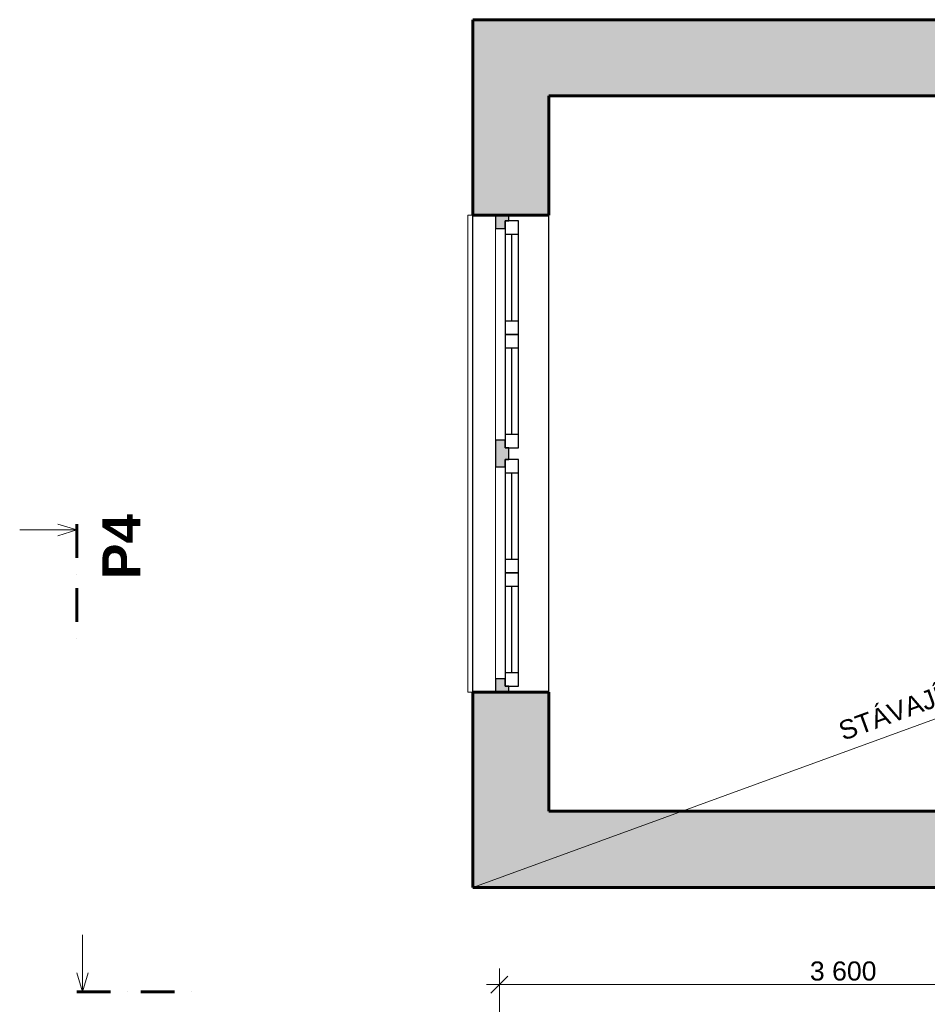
# Model space of a CAD drawing. Header units: millimetres. Extents: x 1793744 to 1819377, y -543298 to -528494.
# Tile 5 of 23: x 1798380 to 1803141, y -533656 to -528494. Entities that reach past the tile are written whole.
import ezdxf

# ---------------------------------------------------------------- set-up
doc = ezdxf.new("R2010")
doc.units = ezdxf.units.MM
doc.header["$MEASUREMENT"] = 0
doc.linetypes.add('ČÁRA ČERCHOVANÁ 3', pattern=[335.138881, 176.388884, -88.194442, 0, -70.555556])
for name, color, linetype in [('1 - ŘEZ HLAVNÍ.1', 7, 'Continuous'), ('2 - KÓTA NS.2D', 7, 'Continuous'), ('2 - TEXT HLAVNÍ UNIVERSÁL.2D', 7, 'Continuous'), ('2 - ČÁRA HLAVNÍ.2D', 7, 'Continuous'), ('4 - ZDIVO - STĚNY NOSNÉ.3D', 7, 'Continuous'), ('Otvory – Okna', 7, 'Continuous'), ('Výplně – Řezové', 7, 'Continuous')]:
    doc.layers.add(name, color=color, linetype=linetype)
doc.styles.add('GENEROVANÝ_STYL_1', font='Arial Bold.ttf')
doc.styles.add('GENEROVANÝ_STYL_2', font='Arial.ttf')
doc.dimstyles.new('GENEROVANÝ_STYL__1', dxfattribs={"dimtxt": 100, "dimasz": 85.5, "dimexe": 0.18, "dimexo": 450, "dimgap": 0, "dimtad": 1, "dimtih": 1, "dimtoh": 1, "dimdec": 0, "dimzin": 0, "dimdsep": 46, "dimtxsty": 'GENEROVANÝ_STYL_2', "dimblk": 'ARROWHEAD_6', "dimblk1": 'ARROWHEAD_6', "dimblk2": 'ARROWHEAD_6', "dimcen": 0.09, "dimclrd": 256, "dimclre": 256, "dimclrt": 256, "dimazin": 0, "dimtfac": 1, "dimtdec": 4, "dimtmove": 0, "dimatfit": 3, "dimfxl": 1, "dimtolj": 1, "dimtzin": 0, "dimarcsym": 0})

# ---------------------------------------------------------------- blocks, each defined once
blk = doc.blocks.new('Zeď_17', base_point=(1800756.5, -533044.2))
at = {"layer": 'Výplně – Řezové', "linetype": 'Continuous', "lineweight": 0, "true_color": 0x000000}
for points in [[(1800756.5, -533044.2), (1801156.5, -532644.2), (1800756.5, -532644.2)], [(1801156.5, -532644.2), (1800756.5, -533044.2), (1801156.5, -533044.2)], [(1804656.5, -532644.2), (1801156.5, -532644.2), (1801156.5, -533044.2), (1804656.5, -533044.2)]]:
    blk.add_hatch(color=18, dxfattribs=at).paths.add_polyline_path(points)
at = {"layer": '4 - ZDIVO - STĚNY NOSNÉ.3D', "color": 7, "linetype": 'Continuous', "lineweight": 60, "flags": 128}
for points in [[(1800756.5, -533044.2), (1800756.5, -532644.2)], [(1804656.5, -532644.2), (1801156.5, -532644.2)], [(1800756.5, -533044.2), (1804656.5, -533044.2)]]:
    blk.add_lwpolyline(points, dxfattribs=at)
blk = doc.blocks.new('Zeď_19', base_point=(1812546.5, -528494.2))
at = {"layer": 'Výplně – Řezové', "linetype": 'Continuous', "lineweight": 0, "true_color": 0x000000}
for points in [[(1800756.5, -528894.2), (1801156.5, -528894.2), (1800756.5, -528494.2)], [(1800756.5, -528494.2), (1801156.5, -528894.2), (1801156.5, -528494.2)], [(1801156.5, -528894.2), (1803656.5, -528894.2), (1803656.5, -528494.2), (1801156.5, -528494.2)]]:
    blk.add_hatch(color=18, dxfattribs=at).paths.add_polyline_path(points)
at = {"layer": '4 - ZDIVO - STĚNY NOSNÉ.3D', "color": 7, "linetype": 'Continuous', "lineweight": 60, "flags": 128}
for points in [[(1800756.5, -528494.2), (1800756.5, -528894.2)], [(1803656.5, -528494.2), (1800756.5, -528494.2)], [(1801156.5, -528894.2), (1803656.5, -528894.2)]]:
    blk.add_lwpolyline(points, dxfattribs=at)
blk = doc.blocks.new('Dvoukřídlé okno 27_2')
at = {"layer": 'Výplně – Řezové', "linetype": 'Continuous', "lineweight": 0, "true_color": 0xe6cefe}
for points in [[(-625, 0), (-625, -70), (-555, -70), (-555, -20), (-595, -20), (-595, 0)], [(625, -70), (625, 0), (595, 0), (595, -20), (555, -20), (555, -70)]]:
    blk.add_hatch(color=254, dxfattribs=at).paths.add_polyline_path(points)
at = {"layer": 'Otvory – Okna', "color": 7, "linetype": 'Continuous', "lineweight": 30}
for p, q in [((-625, 210), (625, 210)), ((-625, -190), (625, -190))]:
    blk.add_line(p, q, dxfattribs=at)
at = {"layer": 'Otvory – Okna', "color": 7, "linetype": 'Continuous', "lineweight": 60}
for p, q in [((-625, 0), (-625, 210)), ((-625, -70), (-625, 0)), ((-625, -70), (-625, 0)), ((-625, -190), (-625, -70))]:
    blk.add_line(p, q, dxfattribs=at)
at = {"layer": 'Otvory – Okna', "color": 181, "linetype": 'Continuous', "lineweight": 30, "true_color": 0x9e3eff}
for p, q in [((-625, 0), (-595, 0)), ((-595, 50), (-525, 50)), ((-595, -20), (-595, 50)), ((-595, 0), (-595, -20)), ((-525, 50), (-525, -20)), ((-525, 50), (-70, 50)), ((-525, 15), (-70, 15)), ((-70, -20), (-70, 50)), ((-70, 50), (0, 50)), ((0, 50), (0, -20)), ((0, 50), (70, 50)), ((0, -20), (0, 50)), ((70, 50), (70, -20)), ((70, 50), (525, 50)), ((70, 15), (525, 15)), ((525, -20), (525, 50)), ((525, 50), (595, 50)), ((595, 50), (595, -20)), ((595, -20), (595, 0)), ((595, 0), (625, 0)), ((-595, -20), (-555, -20)), ((-525, -20), (-595, -20)), ((-555, -20), (-555, -70)), ((-70, -20), (-525, -20)), ((0, -20), (-70, -20)), ((70, -20), (0, -20)), ((525, -20), (70, -20)), ((595, -20), (525, -20)), ((555, -70), (555, -20)), ((555, -20), (595, -20)), ((-555, -70), (-625, -70)), ((625, -70), (555, -70))]:
    blk.add_line(p, q, dxfattribs=at)
at = {"layer": 'Otvory – Okna', "color": 181, "linetype": 'Continuous', "lineweight": 0, "true_color": 0x9e3eff}
for p, q in [((-525, 50), (-70, 50)), ((70, 50), (525, 50)), ((0, -70), (-555, -70)), ((555, -70), (0, -70)), ((-625, -190), (-625, -215)), ((-625, -215), (625, -215))]:
    blk.add_line(p, q, dxfattribs=at)
blk = doc.blocks.new('Dvoukřídlé okno 27_3')
at = {"layer": 'Výplně – Řezové', "linetype": 'Continuous', "lineweight": 0, "true_color": 0xe6cefe}
for points in [[(-625, 0), (-625, -70), (-555, -70), (-555, -20), (-595, -20), (-595, 0)], [(625, -70), (625, 0), (595, 0), (595, -20), (555, -20), (555, -70)]]:
    blk.add_hatch(color=254, dxfattribs=at).paths.add_polyline_path(points)
at = {"layer": 'Otvory – Okna', "color": 7, "linetype": 'Continuous', "lineweight": 30}
for p, q in [((-625, 210), (625, 210)), ((-625, -190), (625, -190))]:
    blk.add_line(p, q, dxfattribs=at)
at = {"layer": 'Otvory – Okna', "color": 7, "linetype": 'Continuous', "lineweight": 60}
for p, q in [((625, 0), (625, 210)), ((625, -70), (625, 0)), ((625, -70), (625, 0)), ((625, -190), (625, -70))]:
    blk.add_line(p, q, dxfattribs=at)
at = {"layer": 'Otvory – Okna', "color": 181, "linetype": 'Continuous', "lineweight": 30, "true_color": 0x9e3eff}
for p, q in [((-625, 0), (-595, 0)), ((-595, 50), (-525, 50)), ((-595, -20), (-595, 50)), ((-595, 0), (-595, -20)), ((-525, 50), (-525, -20)), ((-525, 50), (-70, 50)), ((-525, 15), (-70, 15)), ((-70, -20), (-70, 50)), ((-70, 50), (0, 50)), ((0, 50), (0, -20)), ((0, 50), (70, 50)), ((0, -20), (0, 50)), ((70, 50), (70, -20)), ((70, 50), (525, 50)), ((70, 15), (525, 15)), ((525, -20), (525, 50)), ((525, 50), (595, 50)), ((595, 50), (595, -20)), ((595, -20), (595, 0)), ((595, 0), (625, 0)), ((-595, -20), (-555, -20)), ((-525, -20), (-595, -20)), ((-555, -20), (-555, -70)), ((-70, -20), (-525, -20)), ((0, -20), (-70, -20)), ((70, -20), (0, -20)), ((525, -20), (70, -20)), ((595, -20), (525, -20)), ((555, -70), (555, -20)), ((555, -20), (595, -20)), ((-555, -70), (-625, -70)), ((625, -70), (555, -70))]:
    blk.add_line(p, q, dxfattribs=at)
at = {"layer": 'Otvory – Okna', "color": 181, "linetype": 'Continuous', "lineweight": 0, "true_color": 0x9e3eff}
for p, q in [((-525, 50), (-70, 50)), ((70, 50), (525, 50)), ((0, -70), (-555, -70)), ((555, -70), (0, -70)), ((625, -215), (625, -190)), ((-625, -215), (625, -215))]:
    blk.add_line(p, q, dxfattribs=at)
blk = doc.blocks.new('Zeď_20', base_point=(1800756.5, -528494.2))
at = {"layer": 'Výplně – Řezové', "linetype": 'Continuous', "lineweight": 0, "true_color": 0x000000}
for points in [[(1800756.5, -529519.2), (1800876.5, -529519.2), (1800946.5, -529519.2), (1801156.5, -529519.2), (1801156.5, -528894.2), (1800756.5, -528894.2)], [(1800756.5, -532644.2), (1801156.5, -532644.2), (1801156.5, -532019.2), (1800946.5, -532019.2), (1800876.5, -532019.2), (1800756.5, -532019.2)]]:
    blk.add_hatch(color=18, dxfattribs=at).paths.add_polyline_path(points)
at = {"layer": '4 - ZDIVO - STĚNY NOSNÉ.3D', "color": 7, "linetype": 'Continuous', "lineweight": 60}
for p, q in [((1800756.5, -529519.2), (1800876.5, -529519.2)), ((1800876.5, -529519.2), (1800946.5, -529519.2)), ((1800946.5, -529519.2), (1801156.5, -529519.2)), ((1800756.5, -532019.2), (1800876.5, -532019.2)), ((1800876.5, -532019.2), (1800946.5, -532019.2)), ((1800946.5, -532019.2), (1801156.5, -532019.2))]:
    blk.add_line(p, q, dxfattribs=at)
at = {"layer": '4 - ZDIVO - STĚNY NOSNÉ.3D', "color": 7, "linetype": 'Continuous', "lineweight": 60, "flags": 128}
for points in [[(1800756.5, -528894.2), (1800756.5, -529519.2)], [(1801156.5, -529519.2), (1801156.5, -528894.2)], [(1800756.5, -532019.2), (1800756.5, -532644.2)], [(1801156.5, -532644.2), (1801156.5, -532019.2)]]:
    blk.add_lwpolyline(points, dxfattribs=at)
at = {"layer": 'Otvory – Okna', "color": 181, "linetype": 'Continuous', "lineweight": 30, "true_color": 0x9e3eff, "xscale": -1, "zscale": 1000, "rotation": 270}
for name, p in [('Dvoukřídlé okno 27_3', (1800946.5, -530144.2)), ('Dvoukřídlé okno 27_2', (1800946.5, -531394.2))]:
    blk.add_blockref(name, p, dxfattribs=at)
blk = doc.blocks.new('*D123', base_point=(1118812.4, -1697940.5))
at = {"layer": '2 - KÓTA NS.2D', "color": 96, "linetype": 'Continuous', "lineweight": 15, "true_color": 0x007d00}
for p, q in [((1800941.5, -533508.1), (1800851.5, -533598.1)), ((1804542.5, -533508.1), (1804452.5, -533598.1))]:
    blk.add_line(p, q, dxfattribs=at)
at = {"layer": '2 - KÓTA NS.2D', "color": 96, "linetype": 'Continuous', "lineweight": 0, "true_color": 0x007d00}
for p, q in [((1800896.5, -534003.1), (1800896.5, -533468.7)), ((1804497.5, -534003.1), (1804497.5, -533468.7)), ((1800829, -533553.1), (1800896.5, -533553.1)), ((1800896.5, -533553.1), (1804497.5, -533553.1))]:
    blk.add_line(p, q, dxfattribs=at)
at = {"layer": '2 - KÓTA NS.2D', "color": 96, "lineweight": 0, "true_color": 0x007d00, "insert": (1802525.4, -533533.1), "char_height": 100, "attachment_point": 7, "style": 'GENEROVANÝ_STYL_2'}
blk.add_mtext('\\A1;{\\pql;\\fArial|b0|i0|c0|p0;\\W1.000000;3 600}', dxfattribs=at)
blk = doc.blocks.new('ARROWHEAD_6')
at = {"color": 0, "linetype": 'Continuous', "lineweight": 0}
for p, q in [((0, 0), (-1, 0)), ((-0.5, -0.5), (0.5, 0.5))]:
    blk.add_line(p, q, dxfattribs=at)
blk = doc.blocks.new('Řez_2', base_point=(1798679.7, -533591.3))
at = {"layer": '1 - ŘEZ HLAVNÍ.1', "color": 5, "linetype": 'Continuous', "lineweight": 0, "true_color": 0x1c1cff}
for p, q in [((1798709.7, -533591.3), (1798709.7, -533291.3)), ((1798679.7, -533491.3), (1798709.7, -533591.3)), ((1798739.7, -533491.3), (1798709.7, -533591.3))]:
    blk.add_line(p, q, dxfattribs=at)
at = {"layer": '1 - ŘEZ HLAVNÍ.1', "color": 5, "linetype": 'ČÁRA ČERCHOVANÁ 3', "lineweight": 60, "true_color": 0x1c1cff}
blk.add_line((1798679.7, -533591.3), (1799279.7, -533591.3), dxfattribs=at)
blk = doc.blocks.new('Řez_3', base_point=(1798679.7, -531139.6))
at = {"layer": '1 - ŘEZ HLAVNÍ.1', "color": 5, "linetype": 'Continuous', "lineweight": 0, "true_color": 0x1c1cff}
for p, q in [((1798679.7, -531169.6), (1798379.7, -531169.6)), ((1798579.7, -531139.6), (1798679.7, -531169.6)), ((1798579.7, -531199.6), (1798679.7, -531169.6)), ((1798579.7, -542937.7), (1798679.7, -542967.7)), ((1798679.7, -542967.7), (1798379.7, -542967.7)), ((1798579.7, -542997.7), (1798679.7, -542967.7))]:
    blk.add_line(p, q, dxfattribs=at)
at = {"layer": '1 - ŘEZ HLAVNÍ.1', "color": 5, "linetype": 'ČÁRA ČERCHOVANÁ 3', "lineweight": 60, "true_color": 0x1c1cff}
for p, q in [((1798679.7, -531139.6), (1798679.7, -531739.6)), ((1798679.7, -542397.7), (1798679.7, -542997.7))]:
    blk.add_line(p, q, dxfattribs=at)
at = {"layer": '1 - ŘEZ HLAVNÍ.1', "color": 5, "lineweight": 0, "true_color": 0x1c1cff, "char_height": 200, "rotation": 90, "style": 'GENEROVANÝ_STYL_1'}
for s, insert, attachment_point in [('\\A1;{\\pqr;\\pt0;\\fArial|b1|i0|c0|p0;\\W1.000000;P4}', (1799013.5, -531085.4), 9), ('\\A1;{\\pql;\\pt0;\\fArial|b1|i0|c0|p0;\\W1.000000;P4}', (1799013.5, -543051.9), 7)]:
    blk.add_mtext(s, dxfattribs=dict(at, insert=insert, attachment_point=attachment_point))

msp = doc.modelspace()

# ---------------------------------------------------------------- linework, layer by layer
at = {"layer": '2 - ČÁRA HLAVNÍ.2D', "color": 5, "linetype": 'Continuous', "lineweight": 0, "true_color": 0x1c1cff}
msp.add_line((1800756.5, -533044.2), (1812146.5, -528894.2), dxfattribs=at)

# ---------------------------------------------------------------- block references
at = {"layer": '1 - ŘEZ HLAVNÍ.1', "color": 5, "lineweight": 60, "true_color": 0x1c1cff}
for name, p in [('Řez_3', (1798679.7, -531139.6)), ('Řez_2', (1798679.7, -533591.3))]:
    msp.add_blockref(name, p, dxfattribs=at)
at = {"layer": '4 - ZDIVO - STĚNY NOSNÉ.3D', "color": 7, "lineweight": 60}
for name, p in [('Zeď_19', (1812546.5, -528494.2)), ('Zeď_20', (1800756.5, -528494.2)), ('Zeď_17', (1800756.5, -533044.2))]:
    msp.add_blockref(name, p, dxfattribs=at)

# ---------------------------------------------------------------- texts
at = {"layer": '2 - TEXT HLAVNÍ UNIVERSÁL.2D', "color": 5, "linetype": 'Continuous', "lineweight": 0, "true_color": 0x1c1cff, "insert": (1803569.8, -531851.8), "char_height": 100, "attachment_point": 2, "rotation": 20.0194, "style": 'GENEROVANÝ_STYL_2'}
msp.add_mtext('\\A1;{\\pqc;\\fArial|b0|i0|c0|p0;\\W1.000000;STÁVAJÍCÍ OBJEKT - ZÁZEMÍ }', dxfattribs=at)

# ---------------------------------------------------------------- dimensions: what is measured, and where the dimension line sits
at = {"layer": '2 - KÓTA NS.2D', "color": 96, "linetype": 'Continuous', "lineweight": 0, "true_color": 0x007d00}
dim = msp.add_linear_dim(base=(1804497.5, -533553.1), p1=(1800896.5, -534644.2), p2=(1804497.5, -534644.2), text='3 600', dimstyle='GENEROVANÝ_STYL__1', dxfattribs=at)
dim.commit()
dim.dimension.update_dxf_attribs({"geometry": '*D123', "text_midpoint": (1802702, -533483.1), "dimtype": 160})

doc.saveas('drawing.dxf')
